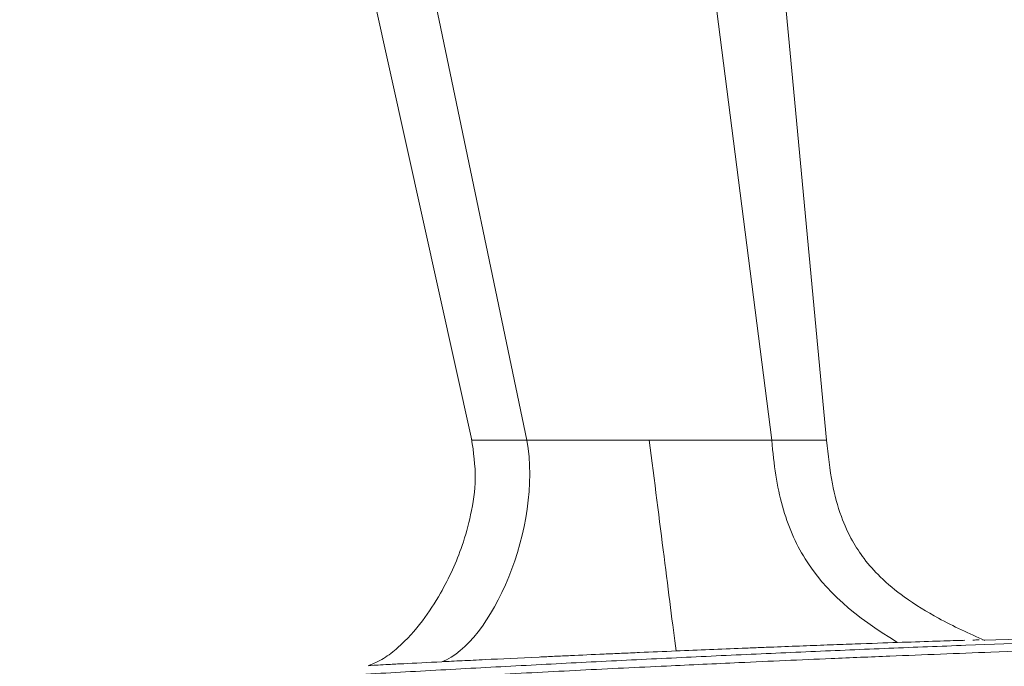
# Model space of a CAD drawing. Header units: millimetres. Extents: x 0 to 863, y 0 to 558.
# Tile 40 of 61: x 731 to 760, y 188 to 207. Entities that reach past the tile are written whole.
import ezdxf

# ---------------------------------------------------------------- set-up
doc = ezdxf.new("R2010")
doc.units = ezdxf.units.MM
doc.styles.add('SLDTEXTSTYLE0', font='TXT', dxfattribs={"width": 0.75})
doc.dimstyles.new('SLDDIMSTYLE0', dxfattribs={"dimtxt": 5.291667, "dimasz": 3.175, "dimexe": 0, "dimexo": 0.0625, "dimgap": 1.322917, "dimtad": 0, "dimtih": 1, "dimtoh": 1, "dimdec": 1, "dimlfac": 2.6, "dimrnd": 1e-09, "dimzin": 12, "dimdsep": 46, "dimtxsty": 'SLDTEXTSTYLE0', "dimsah": 1, "dimcen": 0.09, "dimadec": 0, "dimazin": 3, "dimtfac": 1, "dimtdec": 1, "dimtofl": 0, "dimtmove": 0, "dimatfit": 3, "dimfxl": 1, "dimfrac": 2, "dimtolj": 1, "dimtzin": 12, "dimarcsym": 0})

# ---------------------------------------------------------------- blocks, each defined once
blk = doc.blocks.new('_D_7')
at = {"color": 7, "linetype": 'Continuous', "lineweight": 0}
for p, q in [((738.621, 335.44), (814.25, 335.44)), ((811.075, 335.44), (811.075, 267.572)), ((802.28, 266.499), (800.671, 266.499)), ((800.671, 266.499), (800.671, 258.091)), ((819.87, 266.499), (821.48, 266.499)), ((821.48, 266.499), (821.48, 258.091)), ((800.671, 258.091), (802.28, 258.091)), ((821.48, 258.091), (819.87, 258.091)), ((811.075, 182.282), (811.075, 249.962)), ((785.428, 182.282), (814.25, 182.282))]:
    blk.add_line(p, q, dxfattribs=at)
for points in [[(811.075, 335.44), (810.567, 332.265), (811.583, 332.265)], [(811.075, 182.282), (811.583, 185.457), (810.567, 185.457)]]:
    blk.add_solid(points, dxfattribs=at)
at = {"color": 7, "linetype": 'Continuous', "lineweight": 0, "char_height": 5.2917, "attachment_point": 1, "style": 'SLDTEXTSTYLE0'}
for s, insert in [('15.68', (802.28, 264.912)), ('398.2', (802.28, 256.784))]:
    blk.add_mtext(s, dxfattribs=dict(at, insert=insert))

msp = doc.modelspace()

# ---------------------------------------------------------------- linework, layer by layer
at = {"color": 8, "linetype": 'Continuous', "lineweight": 15}
for p, q in [((753.113, 194.709), (750.801, 212.748)), ((746.049, 194.709), (743.132, 208.686))]:
    msp.add_line(p, q, dxfattribs=at)
at = {"color": 7, "linetype": 'Continuous', "lineweight": 15}
for p, q in [((741.508, 208.055), (744.469, 194.709)), ((759.197, 188.962), (759.195, 188.969))]:
    msp.add_line(p, q, dxfattribs=at)
at = {"color": 7, "linetype": 'Continuous', "lineweight": 15, "flags": 128}
msp.add_lwpolyline([(754.693, 194.709), (753.688, 205.358), (752.841, 214.324)], dxfattribs=at)
at = {"color": 7, "linetype": 'Continuous', "lineweight": 15}
for points, knots in [([(744.459, 194.754), (744.513, 194.37), (744.617, 193.638), (744.46, 192.598), (744.217, 191.724), (743.915, 190.971), (743.542, 190.239), (743.04, 189.467), (742.479, 188.839), (741.938, 188.408), (741.627, 188.274), (741.476, 188.209)], [0, 0, 0, 0, 0.151212, 0.288921, 0.408619, 0.507009, 0.606838, 0.730755, 0.867634, 0.935599, 1, 1, 1, 1]), ([(746.049, 194.709), (746.186, 194.709), (746.324, 194.709), (746.603, 194.709), (746.744, 194.709), (747.171, 194.709), (747.462, 194.709), (748.349, 194.709), (748.961, 194.709), (749.581, 194.709)], [0, 0, 0, 0, 0.125, 0.125, 0.25, 0.25, 0.5, 0.5, 1, 1, 1, 1]), ([(750.351, 188.638), (750.303, 189.015), (750.196, 189.858), (749.947, 191.826), (749.73, 193.537), (749.581, 194.709)], [0, 0, 0, 0, 0.250003, 0.500003, 1.000003, 1.000003, 1.000003, 1.000003]), ([(749.581, 194.709), (749.781, 194.709), (750.38, 194.709), (751.278, 194.709), (752.159, 194.709), (752.735, 194.709), (753.019, 194.709), (753.113, 194.709)], [0.5090682, 0.5090682, 0.5090682, 0.5090682, 0.5908903, 0.7545342, 0.8772671, 0.959089, 1, 1, 1, 1]), ([(756.738, 188.882), (755.501, 189.627), (754.22, 190.749), (753.362, 192.749), (753.166, 194), (753.113, 194.709)], [0, 0, 0, 0, 0.500003, 0.750003, 1.000003, 1.000003, 1.000003, 1.000003]), ([(759.25, 188.938), (758.802, 189.142), (758.008, 189.502), (756.991, 190.125), (756.273, 190.713), (755.778, 191.267), (755.397, 191.849), (755.07, 192.565), (754.816, 193.542), (754.737, 194.289), (754.694, 194.709)], [0, 0, 0, 0, 0.190736, 0.338252, 0.452003, 0.539654, 0.616711, 0.715094, 0.839722, 1, 1, 1, 1]), ([(731.565, 187.326), (731.683, 187.335), (731.918, 187.353), (732.273, 187.379), (732.63, 187.404), (732.988, 187.43), (733.347, 187.455), (733.707, 187.48), (734.068, 187.506), (734.431, 187.53), (734.795, 187.555), (735.16, 187.58), (735.527, 187.604), (735.894, 187.628), (736.263, 187.653), (736.633, 187.677), (737.005, 187.7), (737.378, 187.724), (737.751, 187.748), (738.127, 187.771), (738.503, 187.795), (738.881, 187.818), (739.259, 187.841), (739.64, 187.864), (740.021, 187.887), (740.657, 187.925), (741.549, 187.977), (742.7, 188.042), (743.855, 188.107), (745.398, 188.19), (747.328, 188.292), (749.642, 188.408), (751.947, 188.517), (754.234, 188.62), (756.495, 188.716), (759.452, 188.832), (763.038, 188.956), (767.093, 189.069), (770.838, 189.144), (773.658, 189.18), (775.705, 189.196), (777.132, 189.203), (778.441, 189.205), (779.623, 189.205), (780.675, 189.202), (781.441, 189.2), (781.987, 189.198), (782.362, 189.196), (782.703, 189.195), (782.971, 189.194), (783.178, 189.193), (783.336, 189.192), (783.48, 189.192), (783.611, 189.191), (783.728, 189.191), (783.832, 189.19), (783.921, 189.19), (783.997, 189.19), (784.06, 189.189), (784.109, 189.189), (784.144, 189.189), (784.166, 189.189), (784.169, 189.189), (784.171, 189.189)], [0, 0, 0, 0, 0.005309, 0.010611, 0.015906, 0.021196, 0.02648, 0.03176, 0.037036, 0.042308, 0.047577, 0.052844, 0.058109, 0.063373, 0.068636, 0.073899, 0.079163, 0.084427, 0.089694, 0.094963, 0.100234, 0.105509, 0.110788, 0.116072, 0.12136, 0.126655, 0.142466, 0.158246, 0.17401, 0.189774, 0.22122, 0.252564, 0.283873, 0.315333, 0.346636, 0.377973, 0.440377, 0.502672, 0.564934, 0.6272, 0.658395, 0.689522, 0.720728, 0.751772, 0.782761, 0.813849, 0.829383, 0.84491, 0.860446, 0.876007, 0.885593, 0.895159, 0.904706, 0.91424, 0.923762, 0.933278, 0.94279, 0.952303, 0.96182, 0.971345, 0.98088, 0.990431, 1, 1, 1, 1]), ([(773.293, 189.173), (772.575, 189.173), (767.876, 189.173), (763.179, 189.052), (759.199, 188.949)], [0, 0, 0, 0, 0.152795, 1, 1, 1, 1]), ([(731.43, 187.105), (731.539, 187.113), (731.757, 187.129), (732.086, 187.153), (732.416, 187.177), (732.748, 187.2), (733.081, 187.224), (733.415, 187.247), (733.962, 187.284), (734.9, 187.348), (736.36, 187.445), (738.206, 187.561), (740.348, 187.689), (742.672, 187.821), (745.119, 187.955), (747.592, 188.085), (749.951, 188.199), (752.364, 188.311), (754.512, 188.407), (756.94, 188.508), (759.758, 188.617), (763.667, 188.749), (767.782, 188.859), (771.806, 188.934), (775.204, 188.972), (777.849, 188.983), (779.509, 188.983), (780.624, 188.981), (781.508, 188.98), (782.352, 188.976), (783.053, 188.97), (783.644, 188.97), (784.025, 188.972), (784.256, 188.969), (784.369, 188.967), (784.443, 188.966), (784.487, 188.966), (784.51, 188.967), (784.516, 188.967), (784.517, 188.967), (784.517, 188.967)], [0, 0, 0, 0, 0.004871, 0.009741, 0.014608, 0.019475, 0.024339, 0.029201, 0.034062, 0.048127, 0.069715, 0.096258, 0.125574, 0.158306, 0.191144, 0.224647, 0.257977, 0.286204, 0.322331, 0.345594, 0.38647, 0.440528, 0.514899, 0.575547, 0.642795, 0.705399, 0.747262, 0.768363, 0.799605, 0.830284, 0.860047, 0.88974, 0.924265, 0.941085, 0.957096, 0.967798, 0.979393, 0.990257, 0.997125, 1, 1, 1, 1]), ([(756.737, 188.882), (756.372, 188.87), (755.967, 188.855), (755.288, 188.831), (755.05, 188.823), (754.674, 188.809), (754.545, 188.804), (754.282, 188.794), (754.149, 188.789), (753.741, 188.774), (753.46, 188.763), (753.022, 188.746), (752.873, 188.74), (752.571, 188.728), (752.416, 188.722), (751.641, 188.691), (751.005, 188.665), (750.351, 188.638)], [0, 0, 0, 0, 0.25, 0.25, 0.375, 0.375, 0.4375, 0.4375, 0.5, 0.5, 0.625, 0.625, 0.6875, 0.6875, 0.75, 0.75, 1, 1, 1, 1]), ([(756.737, 188.882), (757.088, 188.894), (757.798, 188.918), (758.432, 188.938), (758.619, 188.944), (758.675, 188.945)], [0, 0, 0, 0, 0.404428, 0.818681, 1, 1, 1, 1]), ([(758.904, 188.952), (758.968, 188.954), (759.095, 188.958), (759.095, 188.958), (759.095, 188.958)], [0, 0, 0, 0, 0.496936, 1, 1, 1, 1]), ([(750.351, 188.638), (749.996, 188.623), (749.645, 188.608), (749.126, 188.585), (748.954, 188.578), (748.613, 188.563), (748.442, 188.555), (747.941, 188.533), (747.619, 188.518), (747.151, 188.497), (746.998, 188.49), (746.697, 188.476), (746.548, 188.469), (745.826, 188.435), (745.311, 188.411), (744.613, 188.377), (744.392, 188.366), (743.977, 188.346), (743.782, 188.336), (743.601, 188.327)], [0, 0, 0, 0, 0.125, 0.125, 0.1875, 0.1875, 0.25, 0.25, 0.375, 0.375, 0.4375, 0.4375, 0.5, 0.5, 0.75, 0.75, 0.875, 0.875, 1, 1, 1, 1]), ([(741.52, 188.22), (741.515, 188.22), (741.442, 188.216), (741.659, 188.227), (742.05, 188.248), (742.586, 188.276), (743.205, 188.307), (743.601, 188.327)], [0, 0, 0, 0, 0.02485, 0.356431, 0.527165, 0.697872, 1, 1, 1, 1])]:
    msp.add_open_spline(points, degree=3, knots=knots, dxfattribs=at)
msp.add_open_spline([(746.049, 194.709), (746.513, 192.199), (745.013, 188.843), (743.601, 188.327)], degree=3, dxfattribs=at)
at = {"color": 8, "linetype": 'Continuous', "lineweight": 15}
for points, knots in [([(746.049, 194.709), (745.85, 194.709), (745.462, 194.709), (745.074, 194.709), (744.742, 194.709), (744.536, 194.709), (744.442, 194.709), (744.469, 194.709), (744.469, 194.709)], [0, 0, 0, 0, 0.183099, 0.3549087, 0.5204286, 0.761923, 0.9997385, 1, 1, 1, 1]), ([(753.113, 194.709), (753.199, 194.709), (753.436, 194.709), (753.864, 194.709), (754.274, 194.709), (754.563, 194.709), (754.677, 194.709), (754.694, 194.709), (754.694, 194.709)], [0, 0, 0, 0, 0.030814, 0.092442, 0.2090256, 0.3256092, 0.4421928, 0.5, 0.5, 0.5, 0.5])]:
    msp.add_open_spline(points, degree=3, knots=knots, dxfattribs=at)

# ---------------------------------------------------------------- dimensions: what is measured, and where the dimension line sits
at = {"color": 7, "linetype": 'Continuous', "lineweight": 0}
dim = msp.add_linear_dim(base=(811.075, 182.282), p1=(737.351, 335.44), p2=(784.158, 182.282), angle=90, dimstyle='SLDDIMSTYLE0', dxfattribs=at)
dim.commit()
dim.dimension.update_dxf_attribs({"geometry": '_D_7', "text_midpoint": (811.075, 258.767), "dimtype": 160})

doc.saveas('drawing.dxf')
